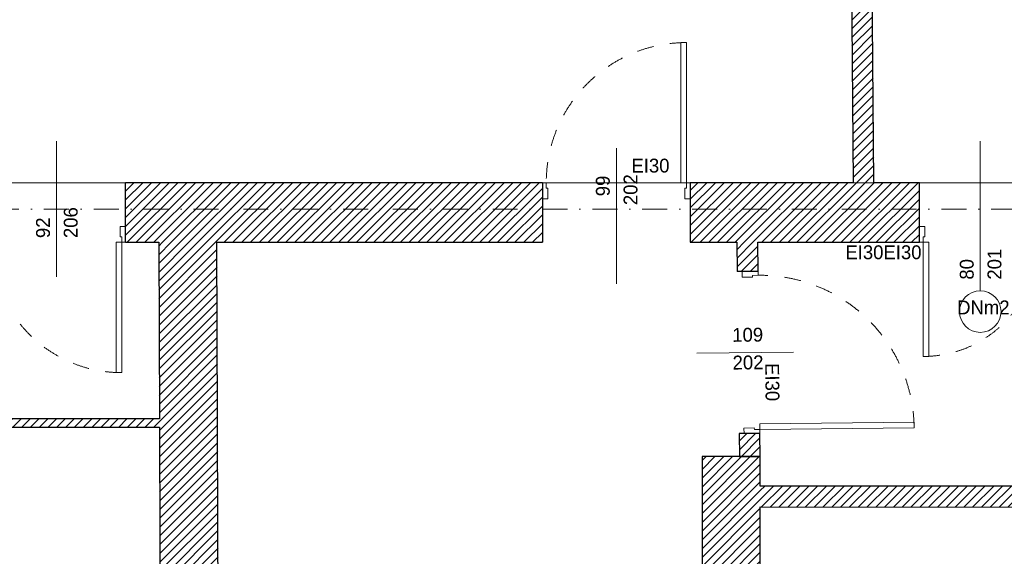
# Model space of a CAD drawing. Header units: millimetres. Extents: x 172139 to 266886, y 89525 to 138225.
# Tile 39 of 72: x 202941 to 210052, y 110700 to 114575. Entities that reach past the tile are written whole.
import ezdxf
from ezdxf.enums import TextEntityAlignment as Align

# ---------------------------------------------------------------- set-up
doc = ezdxf.new("R2010")
doc.units = ezdxf.units.MM
doc.header["$MEASUREMENT"] = 0
doc.linetypes.add('Kropki i Kreski', pattern=[360, 180, -90, 0, -90])
doc.linetypes.add('Przerywana', pattern=[240, 120, -120])
for name, color, linetype in [('Drzwi ArchiCAD', 7, 'Continuous'), ('Konstrukcja - Siatki mod', 7, 'Continuous'), ('KR_INW', 7, 'Continuous'), ('NAPIS_SODON', 7, 'Continuous'), ('ROZBUDOWA_NOWE_DZIAŁOWE', 7, 'Continuous'), ('Znaczniki drzwi ArchiCADa', 7, 'Continuous')]:
    doc.layers.add(name, color=color, linetype=linetype)
for name, color, linetype, lineweight in [('Drzwi ArchiCAD_Nr_pióra__1', 7, 'Continuous', 13), ('Drzwi ArchiCAD_Nr_pióra__27', 7, 'Continuous', 25), ('KR_INW_Nr_pióra__101', 252, 'Continuous', 5), ('KR_INW_Nr_pióra__27', 7, 'Continuous', 25), ('NAPIS_SODON_Nr_pióra__121', 255, 'Continuous', 0), ('ROZBUDOWA_NOWE_DZIAŁOWE_Nr_pióra__27', 7, 'Continuous', 25), ('Znaczniki drzwi ArchiCADa_Nr_pióra__7', 7, 'Continuous', 13)]:
    doc.layers.add(name, color=color, linetype=linetype, lineweight=lineweight)
for name, color, linetype, lineweight, true_color in [('Drzwi ArchiCAD_Nr_pióra__4', 7, 'Continuous', 13, 0x029e21), ('Konstrukcja - Siatki mod_Nr_pióra__48', 7, 'Continuous', 15, 0xa80f02), ('Znaczniki drzwi ArchiCADa_Nr_pióra__20', 7, 'Continuous', 13, 0xb00000), ('Znaczniki drzwi ArchiCADa_Nr_pióra__4', 7, 'Continuous', 13, 0x029e21)]:
    doc.layers.add(name, color=color, linetype=linetype, lineweight=lineweight, true_color=true_color)
doc.styles.add('GENERATED_STYLE_1', font='txt')
doc.styles.add('GENERATED_STYLE_2', font='txt')
pattern_1 = [(45, (0, 0), (-31.819804, 31.819804), [])]

# ---------------------------------------------------------------- blocks, each defined once
blk = doc.blocks.new('Strop_2', base_point=(188316, 115154.1))
at = {"layer": 'NAPIS_SODON_Nr_pióra__121', "linetype": 'Continuous', "flags": 128}
blk.add_lwpolyline([(224893.2, 113397.6), (205242.2, 113397.6), (204667.3, 113397.6), (188316, 113397.6), (188316, 115154.1), (204667.3, 115154.1), (205241.5, 115154.1), (205242.2, 115154.1), (205242.2, 115394.1), (205241.5, 115154.1), (205174.5, 117823.2), (205315.4, 117824.8), (205315.4, 121145.6), (224463.2, 121145.6)], dxfattribs=at)
blk = doc.blocks.new('Ściana_9', base_point=(209110.2, 113397.6))
at = {"layer": 'KR_INW_Nr_pióra__101', "linetype": 'Continuous'}
h = blk.add_hatch(dxfattribs=at)
h.set_pattern_fill('Cegła_licówka', color=256, style=0, pattern_type=2)
h.set_pattern_definition(pattern_1)
h.paths.add_polyline_path([(209110.2, 113397.6), (209095, 115147.1), (208945, 115147.1), (208960.2, 113397.6)])
at = {"layer": 'KR_INW_Nr_pióra__27', "linetype": 'Continuous', "flags": 128}
for points in [[(208945, 115147.1), (208960.2, 113397.6)], [(209110.2, 113397.6), (209095, 115147.1)]]:
    blk.add_lwpolyline(points, dxfattribs=at)
blk = doc.blocks.new('Ściana_34', base_point=(207868.7, 111207.8))
at = {"layer": 'KR_INW_Nr_pióra__101', "linetype": 'Continuous'}
h = blk.add_hatch(dxfattribs=at)
h.set_pattern_fill('Cegła_licówka', color=256, style=0, pattern_type=2)
h.set_pattern_definition(pattern_1)
h.paths.add_polyline_path([(208288.7, 111207.5), (208288.7, 111057.5), (210693.6, 111056.2), (210693.7, 111171.2), (210693.7, 111206.2)])
at = {"layer": 'KR_INW_Nr_pióra__27', "linetype": 'Continuous', "flags": 128}
for points in [[(210693.7, 111206.2), (208288.7, 111207.5)], [(208288.7, 111057.5), (210693.6, 111056.2)]]:
    blk.add_lwpolyline(points, dxfattribs=at)
blk = doc.blocks.new('Drzwi 19_16')
at = {"layer": 'Drzwi ArchiCAD_Nr_pióra__1', "linetype": 'Continuous'}
for p, q in [((517, 0), (517, 1114)), ((517, 1114), (557, 1114)), ((557, 1114), (557, 0)), ((-557, 0), (-585, 0)), ((-585, 0), (-585, -115)), ((-557, -40), (-557, 0)), ((557, 0), (517, 0)), ((585, 0), (557, 0)), ((557, 0), (557, -40)), ((585, -115), (585, 0)), ((-545, -40), (-557, -40)), ((-545, -115), (-545, -40)), ((557, -40), (545, -40)), ((545, -40), (545, -115)), ((-585, -115), (-545, -115)), ((545, -115), (585, -115))]:
    blk.add_line(p, q, dxfattribs=at)
at = {"layer": 'Drzwi ArchiCAD_Nr_pióra__1', "linetype": 'Przerywana'}
blk.add_arc((557, 0), 1114, 90, 180, dxfattribs=at)
at = {"layer": 'Drzwi ArchiCAD_Nr_pióra__27', "linetype": 'Continuous'}
for p, q in [((-585, 0), (-585, -115)), ((585, 0), (585, -115))]:
    blk.add_line(p, q, dxfattribs=at)
blk = doc.blocks.new('Znacznik Wym 19_12')
at = {"layer": 'Znaczniki drzwi ArchiCADa_Nr_pióra__20', "linetype": 'Continuous'}
blk.add_line((0, -400), (0, 300), dxfattribs=at)
at = {"layer": 'Znaczniki drzwi ArchiCADa_Nr_pióra__7', "style": 'GENERATED_STYLE_1'}
for tag, rotation, p in [('AC_MarkerText_3', 270, (-182.4, 72.7)), ('AC_MarkerText_2', 270, (17.6, 72.7)), ('AC_MarkerText_5', 180, (-108.8, -133))]:
    blk.add_attdef(tag, text='', height=100, rotation=rotation, dxfattribs=at).set_placement(p, align=Align.BOTTOM_LEFT)
blk = doc.blocks.new('Ściana_35', base_point=(208288.7, 111420.7))
at = {"layer": 'KR_INW_Nr_pióra__101', "linetype": 'Continuous'}
h = blk.add_hatch(dxfattribs=at)
h.set_pattern_fill('Cegła_licówka', color=256, style=0, pattern_type=2)
h.set_pattern_definition(pattern_1)
h.paths.add_polyline_path([(208121, 112967.6), (208123.4, 112756), (208158.4, 112756.4), (208273.4, 112757.7), (208271, 112967.6)])
h = blk.add_hatch(dxfattribs=at)
h.set_pattern_fill('Cegła_licówka', color=256, style=0, pattern_type=2)
h.set_pattern_definition(pattern_1)
h.paths.add_polyline_path([(208136.8, 111586), (208138.7, 111419), (208288.7, 111420.7), (208286.8, 111587.8), (208171.8, 111586.4)])
at = {"layer": 'KR_INW_Nr_pióra__27', "linetype": 'Continuous'}
for p, q in [((208158.4, 112756.4), (208123.4, 112756)), ((208273.4, 112757.7), (208158.4, 112756.4)), ((208171.8, 111586.4), (208136.8, 111586)), ((208286.8, 111587.8), (208171.8, 111586.4))]:
    blk.add_line(p, q, dxfattribs=at)
at = {"layer": 'KR_INW_Nr_pióra__27', "linetype": 'Continuous', "flags": 128}
for points in [[(208121, 112967.6), (208123.4, 112756)], [(208273.4, 112757.7), (208271, 112967.6)], [(208136.8, 111586), (208138.7, 111419)], [(208288.7, 111420.7), (208286.8, 111587.8)], [(208138.7, 111419), (208288.7, 111420.7)]]:
    blk.add_lwpolyline(points, dxfattribs=at)
at = {"layer": 'Drzwi ArchiCAD', "linetype": 'Continuous', "zscale": 1000, "rotation": 270.6556948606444}
blk.add_blockref('Drzwi 19_16', (208280.1, 112172.7), dxfattribs=at)
at = {"layer": 'Znaczniki drzwi ArchiCADa', "color": 14, "lineweight": 13, "true_color": 0xb00000}
ref = blk.add_blockref('Znacznik Wym 19_12', (208130.1, 112171), dxfattribs=dict(at, rotation=90.6556948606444))
ref.add_attrib('AC_MarkerText_2', '109', dxfattribs={"layer": 'Znaczniki drzwi ArchiCADa_Nr_pióra__7', "color": 7, "height": 100, "rotation": 0.65569, "style": 'GENERATED_STYLE_1'}).set_placement((208087.9, 112218.8), align=Align.BOTTOM_LEFT)
ref.add_attrib('AC_MarkerText_3', '202', dxfattribs={"layer": 'Znaczniki drzwi ArchiCADa_Nr_pióra__7', "color": 7, "height": 100, "rotation": 0.65569, "style": 'GENERATED_STYLE_1'}).set_placement((208090.2, 112018.8), align=Align.BOTTOM_LEFT)
ref.add_attrib('AC_MarkerText_5', 'EI30', dxfattribs={"layer": 'Znaczniki drzwi ArchiCADa_Nr_pióra__7', "color": 7, "height": 100, "rotation": 270.65569, "style": 'GENERATED_STYLE_1'}).set_placement((208294.9, 112094.7), align=Align.BOTTOM_LEFT)
blk = doc.blocks.new('Ściana_36', base_point=(207868.7, 111420.7))
at = {"layer": 'KR_INW_Nr_pióra__101', "linetype": 'Continuous'}
h = blk.add_hatch(dxfattribs=at)
h.set_pattern_fill('Cegła_licówka', color=256, style=0, pattern_type=2)
h.set_pattern_definition(pattern_1)
h.paths.add_polyline_path([(207868.7, 111420.7), (207868.7, 107385.1), (208288.7, 107385.1), (208288.7, 111420.7)])
at = {"layer": 'KR_INW_Nr_pióra__27', "linetype": 'Continuous', "flags": 128}
for points in [[(207868.7, 111420.7), (207868.7, 107385.1)], [(208288.7, 111420.7), (207868.7, 111420.7)], [(208288.7, 111207.5), (208288.7, 111420.7)], [(208288.7, 107385.1), (208288.7, 111057.5)]]:
    blk.add_lwpolyline(points, dxfattribs=at)
blk = doc.blocks.new('Drzwi 19_27')
at = {"layer": 'Drzwi ArchiCAD_Nr_pióra__1', "linetype": 'Continuous'}
for p, q in [((380.7, 0), (380.7, 841.4)), ((380.7, 841.4), (420.7, 841.4)), ((420.7, 841.4), (420.7, 0)), ((-420.7, 0), (-448.7, 0)), ((-448.7, 0), (-448.7, -115)), ((-420.7, -40), (-420.7, 0)), ((420.7, 0), (380.7, 0)), ((448.7, 0), (420.7, 0)), ((420.7, 0), (420.7, -40)), ((448.7, -115), (448.7, 0)), ((-408.7, -40), (-420.7, -40)), ((-408.7, -115), (-408.7, -40)), ((420.7, -40), (408.7, -40)), ((408.7, -40), (408.7, -115)), ((-448.7, -115), (-408.7, -115)), ((408.7, -115), (448.7, -115))]:
    blk.add_line(p, q, dxfattribs=at)
at = {"layer": 'Drzwi ArchiCAD_Nr_pióra__1', "linetype": 'Przerywana'}
blk.add_arc((420.7, 0), 841.4, 90, 180, dxfattribs=at)
at = {"layer": 'Drzwi ArchiCAD_Nr_pióra__27', "linetype": 'Continuous'}
for p, q in [((-448.7, -115), (-448.7, 0)), ((448.7, -115), (448.7, 0))]:
    blk.add_line(p, q, dxfattribs=at)
blk = doc.blocks.new('Znacznik Wym 19')
at = {"layer": 'Znaczniki drzwi ArchiCADa_Nr_pióra__20', "linetype": 'Continuous'}
blk.add_line((0, -670), (0, 300), dxfattribs=at)
at = {"layer": 'Znaczniki drzwi ArchiCADa_Nr_pióra__7', "style": 'GENERATED_STYLE_1'}
for tag, p in [('AC_MarkerText_3', (-182.4, -197.3)), ('AC_MarkerText_2', (17.6, -261.3))]:
    blk.add_attdef(tag, text='', height=100, rotation=270, dxfattribs=at).set_placement(p, align=Align.BOTTOM_LEFT)
blk = doc.blocks.new('Ściana_67', base_point=(204363.9, 113397.6))
at = {"layer": 'KR_INW_Nr_pióra__101', "linetype": 'Continuous'}
h = blk.add_hatch(dxfattribs=at)
h.set_pattern_fill('Cegła_licówka', color=256, style=0, pattern_type=2)
h.set_pattern_definition(pattern_1)
h.paths.add_polyline_path([(203949.8, 111692.9), (204369.8, 111692.9), (204365.4, 112967.6), (203945.4, 112967.6)])
h = blk.add_hatch(dxfattribs=at)
h.set_pattern_fill('Cegła_licówka', color=256, style=0, pattern_type=2)
h.set_pattern_definition(pattern_1)
h.paths.add_polyline_path([(203950.1, 111632.9), (203961.4, 108378.4), (204116.4, 108378.9), (204231.4, 108379.3), (204381.4, 108379.9), (204370.1, 111632.9)])
h = blk.add_hatch(dxfattribs=at)
h.set_pattern_fill('Cegła_licówka', color=256, style=0, pattern_type=2)
h.set_pattern_definition(pattern_1)
h.paths.add_polyline_path([(203964.6, 107481), (203964.9, 107385.1), (204384.9, 107385.1), (204384.6, 107482.4), (204234.6, 107481.9), (204119.6, 107481.5)])
at = {"layer": 'KR_INW_Nr_pióra__27', "linetype": 'Continuous'}
for p, q in [((204116.4, 108378.9), (203961.4, 108378.4)), ((204231.4, 108379.3), (204116.4, 108378.9)), ((204381.4, 108379.9), (204231.4, 108379.3)), ((204119.6, 107481.5), (203964.6, 107481)), ((204234.6, 107481.9), (204119.6, 107481.5)), ((204384.6, 107482.4), (204234.6, 107481.9))]:
    blk.add_line(p, q, dxfattribs=at)
at = {"layer": 'KR_INW_Nr_pióra__27', "linetype": 'Continuous', "flags": 128}
for points in [[(203945.4, 112967.6), (203949.8, 111692.9)], [(204369.8, 111692.9), (204365.4, 112967.6)], [(203950.1, 111632.9), (203961.4, 108378.4)], [(204381.4, 108379.9), (204370.1, 111632.9)], [(203964.6, 107481), (203964.9, 107385.1)], [(204384.9, 107385.1), (204384.6, 107482.4)]]:
    blk.add_lwpolyline(points, dxfattribs=at)
at = {"layer": 'Drzwi ArchiCAD', "linetype": 'Continuous', "xscale": -0.9999999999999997, "zscale": 1000, "rotation": 90.20050733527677}
blk.add_blockref('Drzwi 19_27', (204118, 107930.2), dxfattribs=at)
at = {"layer": 'Znaczniki drzwi ArchiCADa', "color": 14, "lineweight": 13, "true_color": 0xb00000}
ref = blk.add_blockref('Znacznik Wym 19', (204383, 107931.1), dxfattribs=dict(at, rotation=270.2005073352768))
ref.add_attrib('AC_MarkerText_2', '82', dxfattribs={"layer": 'Znaczniki drzwi ArchiCADa_Nr_pióra__7', "color": 7, "height": 100, "rotation": 0.20051, "style": 'GENERATED_STYLE_1'}).set_placement((203963, 107978), align=Align.BOTTOM_LEFT)
ref.add_attrib('AC_MarkerText_3', '206', dxfattribs={"layer": 'Znaczniki drzwi ArchiCADa_Nr_pióra__7', "color": 7, "height": 100, "rotation": 0.20051, "style": 'GENERATED_STYLE_1'}).set_placement((203963.7, 107778), align=Align.BOTTOM_LEFT)
ref.add_attrib('AC_MarkerText_5', 'EI60', dxfattribs={"layer": 'Znaczniki drzwi ArchiCADa_Nr_pióra__7', "color": 7, "height": 100, "rotation": 270.20051, "style": 'GENERATED_STYLE_1'}).set_placement((203783.5, 108305.7), align=Align.BOTTOM_LEFT)
blk = doc.blocks.new('Ściana_91', base_point=(200293.6, 111632.9))
at = {"layer": 'KR_INW_Nr_pióra__101', "linetype": 'Continuous'}
h = blk.add_hatch(dxfattribs=at)
h.set_pattern_fill('Cegła_licówka', color=256, style=0, pattern_type=2)
h.set_pattern_definition(pattern_1)
h.paths.add_polyline_path([(200408.6, 111632.9), (204370.1, 111632.9), (204370.1, 111692.9), (200408.6, 111692.9)])
at = {"layer": 'KR_INW_Nr_pióra__27', "linetype": 'Continuous', "flags": 128}
for points in [[(201758, 111692.9), (200408.6, 111692.9)], [(203949.8, 111692.9), (201818, 111692.9)], [(204370.1, 111632.9), (204370.1, 111692.9)], [(200408.6, 111632.9), (203950.1, 111632.9)]]:
    blk.add_lwpolyline(points, dxfattribs=at)
blk = doc.blocks.new('Drzwi 19_44')
at = {"layer": 'Drzwi ArchiCAD_Nr_pióra__1', "linetype": 'Continuous'}
for p, q in [((430.5, 0), (430.5, 941.1)), ((430.5, 941.1), (470.5, 941.1)), ((470.5, 941.1), (470.5, 0)), ((-470.5, 0), (-498.5, 0)), ((-498.5, 0), (-498.5, -115)), ((-470.5, -40), (-470.5, 0)), ((470.5, 0), (430.5, 0)), ((498.5, 0), (470.5, 0)), ((470.5, 0), (470.5, -40)), ((498.5, -115), (498.5, 0)), ((-458.5, -40), (-470.5, -40)), ((-458.5, -115), (-458.5, -40)), ((470.5, -40), (458.5, -40)), ((458.5, -40), (458.5, -115)), ((-498.5, -115), (-458.5, -115)), ((458.5, -115), (498.5, -115))]:
    blk.add_line(p, q, dxfattribs=at)
at = {"layer": 'Drzwi ArchiCAD_Nr_pióra__1', "linetype": 'Przerywana'}
blk.add_arc((470.5, 0), 941.1, 90, 180, dxfattribs=at)
at = {"layer": 'Drzwi ArchiCAD_Nr_pióra__27', "linetype": 'Continuous'}
for p, q in [((-498.5, 0), (-498.5, -115)), ((498.5, 0), (498.5, -115))]:
    blk.add_line(p, q, dxfattribs=at)
blk = doc.blocks.new('Znacznik Wym 19_7')
at = {"layer": 'Znaczniki drzwi ArchiCADa_Nr_pióra__20', "linetype": 'Continuous'}
blk.add_line((0, 250), (0, -730), dxfattribs=at)
at = {"layer": 'Znaczniki drzwi ArchiCADa_Nr_pióra__7', "style": 'GENERATED_STYLE_1'}
for tag, rotation, p in [('AC_MarkerText_5', 180, (737.2, 212.9)), ('AC_MarkerText_3', 270, (-182.4, 30.7)), ('AC_MarkerText_2', 270, (17.6, 30.7))]:
    blk.add_attdef(tag, text='', height=100, rotation=rotation, dxfattribs=at).set_placement(p, align=Align.BOTTOM_LEFT)
blk = doc.blocks.new('Drzwi 19_50')
at = {"layer": 'Drzwi ArchiCAD_Nr_pióra__1', "linetype": 'Continuous'}
for p, q in [((466.2, 0), (466.2, 1012.4)), ((466.2, 1012.4), (506.2, 1012.4)), ((506.2, 1012.4), (506.2, 0)), ((-506.2, 0), (-534.2, 0)), ((-534.2, 0), (-534.2, -115)), ((-506.2, -40), (-506.2, 0)), ((506.2, 0), (466.2, 0)), ((534.2, 0), (506.2, 0)), ((506.2, 0), (506.2, -40)), ((534.2, -115), (534.2, 0)), ((-494.2, -40), (-506.2, -40)), ((-494.2, -115), (-494.2, -40)), ((506.2, -40), (494.2, -40)), ((494.2, -40), (494.2, -115)), ((-534.2, -115), (-494.2, -115)), ((494.2, -115), (534.2, -115))]:
    blk.add_line(p, q, dxfattribs=at)
at = {"layer": 'Drzwi ArchiCAD_Nr_pióra__1', "linetype": 'Przerywana'}
blk.add_arc((506.2, 0), 1012.4, 90, 180, dxfattribs=at)
at = {"layer": 'Drzwi ArchiCAD_Nr_pióra__27', "linetype": 'Continuous'}
for p, q in [((-534.2, 0), (-534.2, -115)), ((534.2, 0), (534.2, -115))]:
    blk.add_line(p, q, dxfattribs=at)
blk = doc.blocks.new('Znacznik Wym 19_29')
at = {"layer": 'Znaczniki drzwi ArchiCADa_Nr_pióra__20', "linetype": 'Continuous'}
blk.add_line((0, -680), (0, 300), dxfattribs=at)
at = {"layer": 'Znaczniki drzwi ArchiCADa_Nr_pióra__7', "style": 'GENERATED_STYLE_1'}
for tag, p in [('AC_MarkerText_3', (-182.4, -207.3)), ('AC_MarkerText_2', (17.6, -269.6))]:
    blk.add_attdef(tag, text='', height=100, rotation=270, dxfattribs=at).set_placement(p, align=Align.BOTTOM_LEFT)
blk = doc.blocks.new('Ściana_130', base_point=(209438.1, 113397.6))
at = {"layer": 'KR_INW_Nr_pióra__101', "linetype": 'Continuous'}
h = blk.add_hatch(dxfattribs=at)
h.set_pattern_fill('Cegła_licówka', color=256, style=0, pattern_type=2)
h.set_pattern_definition(pattern_1)
h.paths.add_polyline_path([(203705.5, 113397.6), (203705.5, 113082.6), (203705.5, 112967.6), (206715.7, 112967.6), (206715.7, 113282.6), (206715.7, 113397.6)])
h = blk.add_hatch(dxfattribs=at)
h.set_pattern_fill('Cegła_licówka', color=256, style=0, pattern_type=2)
h.set_pattern_definition(pattern_1)
h.paths.add_polyline_path([(207784.1, 113397.6), (207784.1, 113282.6), (207784.1, 112967.6), (209438.1, 112967.6), (209438.1, 113397.6)])
at = {"layer": 'KR_INW_Nr_pióra__27', "linetype": 'Continuous'}
for p, q in [((203705.5, 113082.6), (203705.5, 113397.6)), ((206715.7, 113397.6), (206715.7, 113282.6)), ((207784.1, 113397.6), (207784.1, 113282.6)), ((206715.7, 113282.6), (206715.7, 112967.6)), ((207784.1, 113282.6), (207784.1, 112967.6)), ((203705.5, 112967.6), (203705.5, 113082.6))]:
    blk.add_line(p, q, dxfattribs=at)
at = {"layer": 'KR_INW_Nr_pióra__27', "linetype": 'Continuous', "flags": 128}
for points in [[(206715.7, 113397.6), (203705.5, 113397.6)], [(208960.2, 113397.6), (207784.1, 113397.6)], [(209438.1, 113397.6), (209110.2, 113397.6)], [(209438.1, 112967.6), (209438.1, 113397.6)], [(203705.5, 112967.6), (203945.4, 112967.6)], [(204365.4, 112967.6), (206715.7, 112967.6)], [(207784.1, 112967.6), (208121, 112967.6)], [(208271, 112967.6), (209438.1, 112967.6)]]:
    blk.add_lwpolyline(points, dxfattribs=at)
at = {"layer": 'Drzwi ArchiCAD', "linetype": 'Continuous', "zscale": 1000}
blk.add_blockref('Drzwi 19_50', (207249.9, 113397.6), dxfattribs=at)
at = {"layer": 'Drzwi ArchiCAD', "linetype": 'Continuous', "xscale": -1, "zscale": 1000, "rotation": 180}
blk.add_blockref('Drzwi 19_44', (203206.9, 112967.6), dxfattribs=at)
at = {"layer": 'Znaczniki drzwi ArchiCADa', "color": 14, "lineweight": 13, "true_color": 0xb00000}
ref = blk.add_blockref('Znacznik Wym 19_7', (203206.9, 112967.6), dxfattribs=dict(at, rotation=180))
ref.add_attrib('AC_MarkerText_2', '92', dxfattribs={"layer": 'Znaczniki drzwi ArchiCADa_Nr_pióra__7', "color": 7, "height": 100, "rotation": 90, "style": 'GENERATED_STYLE_1'}).set_placement((203189.3, 112998.2), align=Align.BOTTOM_LEFT)
ref.add_attrib('AC_MarkerText_3', '206', dxfattribs={"layer": 'Znaczniki drzwi ArchiCADa_Nr_pióra__7', "color": 7, "height": 100, "rotation": 90, "style": 'GENERATED_STYLE_1'}).set_placement((203389.3, 112998.2), align=Align.BOTTOM_LEFT)
ref = blk.add_blockref('Znacznik Wym 19_29', (207249.9, 112967.6), dxfattribs=dict(at, rotation=180))
ref.add_attrib('AC_MarkerText_2', '99', dxfattribs={"layer": 'Znaczniki drzwi ArchiCADa_Nr_pióra__7', "color": 7, "height": 100, "rotation": 90, "style": 'GENERATED_STYLE_1'}).set_placement((207232.2, 113300.2), align=Align.BOTTOM_LEFT)
ref.add_attrib('AC_MarkerText_3', '202', dxfattribs={"layer": 'Znaczniki drzwi ArchiCADa_Nr_pióra__7', "color": 7, "height": 100, "rotation": 90, "style": 'GENERATED_STYLE_1'}).set_placement((207432.2, 113236.2), align=Align.BOTTOM_LEFT)
ref.add_attrib('AC_MarkerText_5', 'EI30', dxfattribs={"layer": 'Znaczniki drzwi ArchiCADa_Nr_pióra__7', "color": 7, "height": 100, "rotation": 360, "style": 'GENERATED_STYLE_1'}).set_placement((207358.7, 113441.7), align=Align.BOTTOM_LEFT)
blk = doc.blocks.new('Drzwi 19_51')
at = {"layer": 'Drzwi ArchiCAD_Nr_pióra__27', "linetype": 'Continuous'}
for p, q in [((-440, 0), (-440, -115)), ((440, 0), (440, -115))]:
    blk.add_line(p, q, dxfattribs=at)
at = {"layer": 'Drzwi ArchiCAD_Nr_pióra__4', "linetype": 'Continuous'}
for p, q in [((372, 0), (372, 824)), ((372, 824), (412, 824)), ((412, 824), (412, 0)), ((-412, 0), (-440, 0)), ((-440, 0), (-440, -115)), ((-412, -40), (-412, 0)), ((412, 0), (372, 0)), ((440, 0), (412, 0)), ((412, 0), (412, -40)), ((440, -115), (440, 0)), ((-400, -40), (-412, -40)), ((-400, -115), (-400, -40)), ((412, -40), (400, -40)), ((400, -40), (400, -115)), ((-440, -115), (-400, -115)), ((400, -115), (440, -115))]:
    blk.add_line(p, q, dxfattribs=at)
at = {"layer": 'Drzwi ArchiCAD_Nr_pióra__4', "linetype": 'Przerywana'}
blk.add_arc((412, 0), 824, 90, 180, dxfattribs=at)
blk = doc.blocks.new('Znacznik Wym 19_30')
at = {"layer": 'Znaczniki drzwi ArchiCADa_Nr_pióra__4', "linetype": 'Continuous'}
blk.add_line((0, 350), (0, -730), dxfattribs=at)
for start, end in [(0, 180), (180, 0)]:
    blk.add_arc((0, 500), 150, start, end, dxfattribs=at)
at = {"layer": 'Znaczniki drzwi ArchiCADa_Nr_pióra__4', "style": 'GENERATED_STYLE_2'}
for tag, rotation, p in [('AC_WIDO_ID', 180, (167.1, 614.7)), ('AC_MarkerText_3', 270, (-182.4, 330.7)), ('AC_MarkerText_2', 270, (17.6, 330.6)), ('gs_hide_marker', 180, (974.4, 213))]:
    blk.add_attdef(tag, text='', height=100, rotation=rotation, dxfattribs=at).set_placement(p, align=Align.BOTTOM_LEFT)
blk = doc.blocks.new('Ściana_131', base_point=(210318.1, 113397.6))
at = {"layer": 'ROZBUDOWA_NOWE_DZIAŁOWE_Nr_pióra__27', "linetype": 'Continuous'}
for p, q in [((209438.1, 113082.6), (209438.1, 113397.6)), ((210318.1, 113082.6), (210318.1, 113397.6)), ((209438.1, 112967.6), (209438.1, 113082.6)), ((210318.1, 112967.6), (210318.1, 113082.6))]:
    blk.add_line(p, q, dxfattribs=at)
at = {"layer": 'Drzwi ArchiCAD', "color": 104, "linetype": 'Continuous', "lineweight": 13, "true_color": 0x029e21, "zscale": 1000, "rotation": 180}
blk.add_blockref('Drzwi 19_51', (209878.1, 112967.6), dxfattribs=at)
at = {"layer": 'Znaczniki drzwi ArchiCADa', "color": 104, "lineweight": 13, "true_color": 0x029e21}
ref = blk.add_blockref('Znacznik Wym 19_30', (209878.1, 112967.6), dxfattribs=dict(at, rotation=180))
ref.add_attrib('gs_hide_marker', 'EI30EI30', dxfattribs={"layer": 'Znaczniki drzwi ArchiCADa_Nr_pióra__4', "color": 104, "true_color": 0x029e21, "height": 100, "rotation": 360, "style": 'GENERATED_STYLE_2'}).set_placement((208903.7, 112815.9), align=Align.BOTTOM_LEFT)
ref.add_attrib('AC_MarkerText_2', '80', dxfattribs={"layer": 'Znaczniki drzwi ArchiCADa_Nr_pióra__4', "color": 104, "true_color": 0x029e21, "height": 100, "rotation": 90, "style": 'GENERATED_STYLE_2'}).set_placement((209860.4, 112698.2), align=Align.BOTTOM_LEFT)
ref.add_attrib('AC_MarkerText_3', '201', dxfattribs={"layer": 'Znaczniki drzwi ArchiCADa_Nr_pióra__4', "color": 104, "true_color": 0x029e21, "height": 100, "rotation": 90, "style": 'GENERATED_STYLE_2'}).set_placement((210060.4, 112698.2), align=Align.BOTTOM_LEFT)
ref.add_attrib('AC_WIDO_ID', 'DNm2', dxfattribs={"layer": 'Znaczniki drzwi ArchiCADa_Nr_pióra__4', "color": 104, "true_color": 0x029e21, "height": 100, "rotation": 360, "style": 'GENERATED_STYLE_2'}).set_placement((209711, 112417.6), align=Align.BOTTOM_LEFT)
blk = doc.blocks.new('Standardowy znacznik siatki_10')
at = {"layer": 'Konstrukcja - Siatki mod_Nr_pióra__48', "linetype": 'Kropki i Kreski'}
blk.add_line((1000, 0), (72912, 0), dxfattribs=at)

msp = doc.modelspace()

# ---------------------------------------------------------------- block references
at = {"layer": 'Konstrukcja - Siatki mod', "color": 8, "linetype": 'Continuous', "lineweight": 13, "zscale": 1000}
msp.add_blockref('Standardowy znacznik siatki_10', (177989.3, 113205.9), dxfattribs=at)
at = {"layer": 'KR_INW'}
for name, p in [('Ściana_9', (209110.2, 113397.6)), ('Ściana_130', (209438.1, 113397.6)), ('Ściana_67', (204363.9, 113397.6)), ('Ściana_35', (208288.7, 111420.7)), ('Ściana_91', (200293.6, 111632.9)), ('Ściana_34', (207868.7, 111207.8)), ('Ściana_36', (207868.7, 111420.7))]:
    msp.add_blockref(name, p, dxfattribs=at)
at = {"layer": 'NAPIS_SODON', "color": 255, "linetype": 'Continuous', "lineweight": 0}
msp.add_blockref('Strop_2', (188316, 115154.1), dxfattribs=at)
at = {"layer": 'ROZBUDOWA_NOWE_DZIAŁOWE'}
msp.add_blockref('Ściana_131', (210318.1, 113397.6), dxfattribs=at)

doc.saveas('drawing.dxf')
